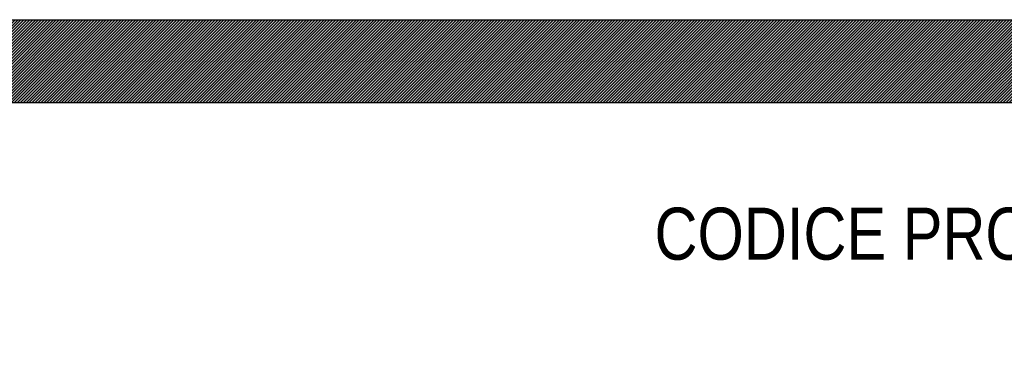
# Model space of a CAD drawing. Header units: millimetres. Extents: x 0 to 2970, y 0 to 2100.
# Tile 21 of 22: x 1485 to 2432, y 1785 to 2100. Entities that reach past the tile are written whole.
import ezdxf

# ---------------------------------------------------------------- set-up
doc = ezdxf.new("R2010")
doc.units = ezdxf.units.MM
doc.header["$LTSCALE"] = 10
doc.layers.add('Default', color=7, linetype='Continuous')

msp = doc.modelspace()

# ---------------------------------------------------------------- hatches: boundary and pattern name
at = {"layer": 'Default', "linetype": 'Continuous'}
h = msp.add_hatch(dxfattribs=at)
h.set_pattern_fill('LINE', scale=0.629921, angle=45, style=0)
h.paths.add_polyline_path([(2970, 2020), (2970, 2100), (0, 2100), (0, 2020)])
msp.add_hatch(color=7, dxfattribs=at).paths.add_polyline_path([(2970, 2020), (2970, 2100), (0, 2100), (0, 2020)])

# ---------------------------------------------------------------- linework, layer by layer
at = {"layer": 'Default', "color": 7, "linetype": 'Continuous'}
for p, q in [((0, 2100), (2970, 2100)), ((2970, 2020), (0, 2020))]:
    msp.add_line(p, q, dxfattribs=at)

# ---------------------------------------------------------------- texts
at = {"layer": 'Default', "insert": (2095.279, 1919.342), "char_height": 50, "width": 848.17056, "attachment_point": 1}
msp.add_mtext('{\\fArial Narrow|b0||i0||c0|p34;\\C7;\\H50.;\\W1.;CODICE PRODOTTO: CAP630B}', dxfattribs=at)

doc.saveas('drawing.dxf')
